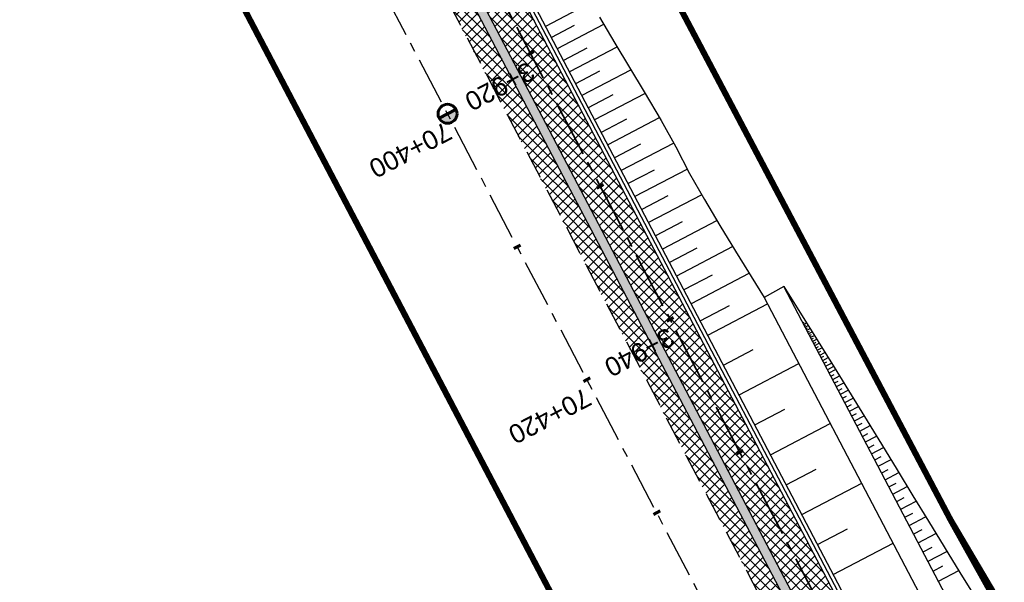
# Model space of a CAD drawing. Header units: metres. Extents: x 7529682 to 7533751, y 5721195 to 5727842.
# Tile 12 of 179: x 7531505 to 7531570, y 5724299 to 5724336. Entities that reach past the tile are written whole.
import ezdxf

# ---------------------------------------------------------------- set-up
doc = ezdxf.new("R2010")
doc.units = ezdxf.units.M
for name, pattern in [('817-dzialki-09-05-04$0$HIDDEN', [0.375, 0.25, -0.125]), ('ACAD_ISO05W100', [33, 24, -3, 0, -3, 0, -3]), ('CENTER', [50.800000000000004, 31.75, -6.35, 6.35, -6.35]), ('CENTER2', [28.575000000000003, 19.05, -3.175, 3.175, -3.175]), ('HIDDEN', [9.524999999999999, 6.35, -3.175])]:
    doc.linetypes.add(name, pattern=pattern)
for name, color, linetype in [('C-DROGI-SYTUACJA', 7, 'Continuous'), ('C-DROGI-SYTUACJA-ETYKIETY', 7, 'Continuous'), ('D-hatch-pobocza', 131, 'Continuous'), ('D-pobocza', 60, 'Continuous'), ('D-skarpa', 2, 'Continuous'), ('D-skarpa-kreskowanie', 2, 'Continuous')]:
    doc.layers.add(name, color=color, linetype=linetype)
for name, color, linetype, lineweight, true_color in [('D-bariery', 7, 'FENCELINE2', 30, 0xff0f0f), ('D-ewidencja-numery', 7, 'Continuous', 50, 0x40ff00), ('D-hatch-ciag-pieszo-rowerowy', 7, 'Continuous', 13, 0xff9f80), ('D-LR-etap-III', 7, '817-dzialki-09-05-04$0$HIDDEN', 50, 0x00008f), ('D-ścieki', 7, 'Continuous', 30, 0x0544ff)]:
    doc.layers.add(name, color=color, linetype=linetype, lineweight=lineweight, true_color=true_color)
for name, color, linetype, lineweight in [('D-krawędzie', 3, 'Continuous', 30), ('D-obrzeża', 2, 'Continuous', 30), ('D-oś', 10, 'CENTER', 30), ('D-pas-drogowy', 7, 'ACAD_ISO05W100', 50)]:
    doc.layers.add(name, color=color, linetype=linetype, lineweight=lineweight)
doc.layers.add('poprzeczki', color=7, linetype='Continuous', true_color=0x0000c7)
doc.styles.get("Standard").update_dxf_attribs({"font": 'arial.ttf'})
doc.linetypes.add('FENCELINE2', pattern='A,6.35,-2.54,[132,ltypeshp.shx,S=2.54,R=0,X=-2.54,Y=0],-2.54,25.4', length=36.83)
pattern_1 = [(45, (0, 0), (-0.3367596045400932, 0.3367596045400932), []), (135, (0, 0), (-0.3367596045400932, -0.3367596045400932), [])]

# ---------------------------------------------------------------- blocks, each defined once
blk = doc.blocks.new('kilometraz')
at = {"linetype": 'ByBlock', "lineweight": -2}
blk.add_hatch(color=0, dxfattribs=at).paths.add_polyline_path([(0, -0.28125, 0.4142135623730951), (0.28125, 0, 0.4142135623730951), (0, 0.28125)])
at = {"color": 0, "linetype": 'ByBlock', "lineweight": -2}
blk.add_line((0, 0.28125), (0, -0.28125), dxfattribs=at)
blk.add_circle((0, 0), 0.28125, dxfattribs=at)
blk = doc.blocks.new('AeccTickLine')
at = {"color": 0, "linetype": 'ByBlock', "lineweight": -2}
blk.add_line((0, 1), (-3.673819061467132e-16, -1), dxfattribs=at)

msp = doc.modelspace()

# ---------------------------------------------------------------- hatches: boundary and pattern name
at = {"layer": 'D-hatch-ciag-pieszo-rowerowy'}
h = msp.add_hatch(dxfattribs=at)
h.set_pattern_fill('ANSI37', color=256, scale=0.15, style=0)
h.set_pattern_definition(pattern_1)
edge = h.paths.add_edge_path()
edge.add_line((7531514.415650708, 5724387.617508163), (7531511.983512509, 5724387.007835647))
edge.add_line((7531511.983512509, 5724387.007835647), (7531515.04272666, 5724377.850002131))
edge.add_arc((7531562.466623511, 5724393.692161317), 50.00000000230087, 198.4721210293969, 207.666255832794)
edge.add_line((7531518.183261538, 5724370.476135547), (7531533.76163089, 5724340.761206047))
edge.add_line((7531533.76163089, 5724340.761206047), (7531558.998259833, 5724292.587044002))
edge.add_line((7531558.998259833, 5724292.587044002), (7531560.262448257, 5724290.175655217))
edge.add_line((7531560.262448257, 5724290.175655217), (7531563.059394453, 5724290.221480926))
edge.add_line((7531563.059394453, 5724290.221480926), (7531559.088841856, 5724297.795151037))
edge.add_line((7531559.088841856, 5724297.795151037), (7531533.852572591, 5724345.968626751))
edge.add_line((7531533.852572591, 5724345.968626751), (7531520.493826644, 5724371.449740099))
edge.add_arc((7531564.777188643, 5724394.66576581), 49.99999999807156, 198.4721210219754, 207.6662557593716, ccw=False)
edge.add_line((7531517.353291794, 5724378.823606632), (7531514.415650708, 5724387.617508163))
at = {"layer": 'D-hatch-pobocza'}
h = msp.add_hatch(dxfattribs=at)
h.set_pattern_fill('ANSI37', color=256, scale=0.15, style=0)
h.set_pattern_definition(pattern_1)
h.paths.add_polyline_path([(7531607.891778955, 5724199.074953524, -0.04242732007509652), (7531605.100171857, 5724203.442839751), (7531592.615319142, 5724227.198197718), (7531571.091482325, 5724268.227489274), (7531558.466772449, 5724292.308617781), (7531533.230230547, 5724340.482613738), (7531517.651861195, 5724370.197543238), (7531516.434946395, 5724369.562363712), (7531531.900107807, 5724339.93328556), (7531557.226635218, 5724291.658956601), (7531569.851546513, 5724267.577443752), (7531591.375556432, 5724226.547822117), (7531608.842498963, 5724193.312870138), (7531611.311824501, 5724194.608572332)])
at = {"layer": 'D-ścieki', "linetype": 'ByBlock', "true_color": 0x00cccc}
h = msp.add_hatch(color=132, dxfattribs=at)
edge = h.paths.add_edge_path()
edge.add_line((7531611.374027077, 5724194.527339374), (7531611.850669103, 5724194.89177396))
edge.add_line((7531611.850669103, 5724194.89177396), (7531608.368157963, 5724199.439731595))
edge.add_arc((7531632.187108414, 5724217.678635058), 30.00000000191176, 207.7245952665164, 217.4423922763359, ccw=False)
edge.add_line((7531605.631288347, 5724203.721972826), (7531593.146646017, 5724227.476930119))
edge.add_line((7531593.146646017, 5724227.476930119), (7531571.622883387, 5724268.506080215))
edge.add_line((7531571.622883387, 5724268.506080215), (7531558.998259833, 5724292.587044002))
edge.add_line((7531558.998259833, 5724292.587044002), (7531533.76163089, 5724340.761206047))
edge.add_line((7531533.76163089, 5724340.761206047), (7531518.183261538, 5724370.476135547))
edge.add_arc((7531562.46662351, 5724393.692161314), 49.99999999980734, 198.4721210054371, 207.666255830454, ccw=False)
edge.add_line((7531515.042726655, 5724377.850002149), (7531511.283397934, 5724389.103646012))
edge.add_line((7531511.283397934, 5724389.103646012), (7531506.470491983, 5724397.337407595))
edge.add_line((7531506.470491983, 5724397.337407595), (7531505.95249533, 5724397.03462142))
edge.add_line((7531505.95249533, 5724397.03462142), (7531510.734016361, 5724388.854552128))
edge.add_line((7531510.734016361, 5724388.854552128), (7531514.473639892, 5724377.659896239))
edge.add_arc((7531562.466623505, 5724393.692161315), 50.59999999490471, 198.4721210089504, 207.6662558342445)
edge.add_line((7531517.651861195, 5724370.197543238), (7531533.230230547, 5724340.482613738))
edge.add_line((7531533.230230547, 5724340.482613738), (7531558.466772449, 5724292.308617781))
edge.add_line((7531558.466772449, 5724292.308617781), (7531571.091482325, 5724268.227489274))
edge.add_line((7531571.091482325, 5724268.227489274), (7531592.615319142, 5724227.198197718))
edge.add_line((7531592.615319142, 5724227.198197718), (7531605.100171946, 5724203.442839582))
edge.add_arc((7531632.187108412, 5724217.678635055), 30.59999999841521, 207.7245952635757, 217.442392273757)
edge.add_line((7531607.891778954, 5724199.074953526), (7531611.374027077, 5724194.527339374))

# ---------------------------------------------------------------- linework, layer by layer
at = {"layer": 'C-DROGI-SYTUACJA', "color": 10, "linetype": 'CENTER2', "lineweight": 35, "ltscale": 0.2}
msp.add_lwpolyline([(7531474.815809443, 5724464.451899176), (7531498.201389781, 5724419.897359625), (7531507.671593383, 5724401.833439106), (7531507.671593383, 5724401.833439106), (7531507.671593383, 5724401.833439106, -0.04013851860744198), (7531510.812128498, 5724394.459572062), (7531516.19647874, 5724378.341385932, 0.04013851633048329), (7531519.337013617, 5724370.967519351), (7531605.616191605, 5724206.442252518, 0.0426524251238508), (7531608.365594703, 5724202.136137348), (7531614.256663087, 5724194.442743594, -0.04259237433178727), (7531617.002724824, 5724190.14299819), (7531641.086772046, 5724144.244027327, -0.04226225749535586)], format="xyb", dxfattribs=at)
at = {"layer": 'D-bariery', "ltscale": 0.05, "flags": 128}
msp.add_lwpolyline([(7531615.017553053, 5724196.553332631), (7531608.427972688, 5724205.158942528, -0.04242731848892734), (7531605.941982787, 5724209.048644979), (7531593.457340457, 5724232.803602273), (7531571.9345425, 5724273.830915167), (7531559.310258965, 5724297.911230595), (7531534.074025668, 5724346.084637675), (7531521.203213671, 5724370.635042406)], format="xyb", dxfattribs=at)
at = {"layer": 'D-ewidencja-numery', "color": 12, "ltscale": 15, "true_color": 0xc70000}
msp.add_lwpolyline([(7531477.292992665, 5724465.831467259), (7531500.996290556, 5724421.112506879), (7531512.121834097, 5724400.549045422), (7531513.78163794, 5724396.757451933), (7531526.32, 5724379.39), (7531566.783642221, 5724302.73628205), (7531612.277141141, 5724225.610079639), (7531620.492868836, 5724210.547642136), (7531631.578040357, 5724196.257865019), (7531653.484221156, 5724152.433527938), (7531661.150970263, 5724128.493551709), (7531673.881448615, 5724101.186377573), (7531684.690667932, 5724081.184137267), (7531699.212076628, 5724051.170357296), (7531704.034088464, 5724040.583605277), (7531703.912935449, 5724037.170021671), (7531736.419851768, 5723969.232086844), (7531738.285051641, 5723967.699360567), (7531742.180915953, 5723962.34642834), (7531744.286141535, 5723958.615526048), (7531755.393260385, 5723944.192617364), (7531758.690000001, 5723936.76), (7531758.690000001, 5723936.76)], dxfattribs=at)
at = {"layer": 'D-krawędzie', "linetype": 'HIDDEN', "ltscale": 0.3, "flags": 128}
msp.add_lwpolyline([(7530572.009999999, 5726166.06), (7530620.380949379, 5726072.761487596), (7530641.555222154, 5726032.007915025), (7530660.960861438, 5725995.070069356), (7530689.128213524, 5725941.540167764), (7530707.335918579, 5725907.031820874), (7530725.255781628, 5725873.092686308), (7530743.969545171, 5725837.653904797), (7530770.526708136, 5725787.119408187), (7530787.864146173, 5725754.266918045), (7530809.897571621, 5725712.541613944), (7530824.739035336, 5725684.389287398), (7530840.856259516, 5725653.693092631), (7530860.675070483, 5725616.154465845), (7530865.283000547, 5725607.394015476), (7530878.050274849, 5725583.079962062), (7530918.171722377, 5725507.178125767), (7530950.162943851, 5725446.305402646), (7530993.419108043, 5725364.264712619), (7531022.766433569, 5725308.719304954), (7531053.80955549, 5725249.872416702), (7531081.165622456, 5725197.874670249), (7531103.902359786, 5725154.540603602), (7531128.123220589, 5725108.448161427), (7531149.3, 5725068.249999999), (7531167.380094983, 5725033.766927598), (7531197.164745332, 5724976.987689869), (7531228.151004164, 5724918.034426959), (7531253.152837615, 5724870.491119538), (7531286.7961686, 5724806.653565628), (7531306.739858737, 5724768.664832), (7531335.094443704, 5724714.652299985), (7531357.3191504, 5724672.438740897), (7531373.644908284, 5724641.454376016), (7531392.161870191, 5724605.998675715), (7531418.480331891, 5724555.852756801), (7531439.726902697, 5724515.582472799), (7531468.399107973, 5724461.077223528), (7531491.782023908, 5724416.527754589), (7531531.990296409, 5724339.832565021), (7531557.226635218, 5724291.658956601), (7531569.851546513, 5724267.577443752), (7531591.375556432, 5724226.547822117), (7531610.003879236, 5724191.103071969), (7531616.882991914, 5724177.998849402), (7531629.984986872, 5724153.025496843), (7531641.006768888, 5724132.021778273), (7531664.906257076, 5724087.616922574), (7531677.64401952, 5724064.785715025), (7531683.112433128, 5724054.988140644), (7531686.752875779, 5724048.180044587), (7531695.447538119, 5724031.696667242), (7531703.748818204, 5724015.917210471), (7531709.214143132, 5724005.513965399), (7531719.388607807, 5723986.14687362), (7531726.295217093, 5723973.000144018), (7531732.740794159, 5723960.735633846), (7531735.13, 5723956.19)], dxfattribs=at)
at = {"layer": 'D-LR-etap-III', "ltscale": 10, "flags": 128}
msp.add_lwpolyline([(7531750.474471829, 5723895.103125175, 0.4, 0.4, 0), (7531750.505, 5723895.13, 0.4, 0.4, 0), (7531682.71, 5724022.92, 0.4, 0.4, 0), (7531619.177023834, 5724147.203692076, 0.4, 0.4, 0), (7531592.308960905, 5724198.48863389, 0.4, 0.4, 0), (7531553.263875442, 5724272.918564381, 0.4, 0.4, 0), (7531504.019999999, 5724366.79, 0.4, 0.4, 0), (7531482.09, 5724407.62, 0.4, 0.4, 0), (7531412.350402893, 5724541.182759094, 0.4, 0.4, 0), (7531388.463669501, 5724586.929768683, 0.4, 0.4, 0), (7531345.12, 5724669.94, 0.4, 0.4, 0), (7531127.66, 5725081.67, 0.4, 0.4, 0), (7531059.253139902, 5725211.040795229, 0.4, 0.4, 0), (7531008.007244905, 5725307.953830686, 0.4, 0.4, 0), (7530964.181635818, 5725390.835555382, 0.4, 0.4, 0), (7530914.557354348, 5725484.683561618, 0.4, 0.4, 0), (7530865.243241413, 5725577.493975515, 0.4, 0.4, 0), (7530840.085257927, 5725624.058651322, 0.4, 0.4, 0), (7530802.559525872, 5725694.924584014, 0.4, 0.4, 0), (7530755.54, 5725787.51, 0.4, 0.4, 0), (7530708.717810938, 5725876.303221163, 0.4, 0.4, 0), (7530695.12, 5725902.09, 0.4, 0.4, 0), (7530642.91397006, 5726001.07839487, 0.4, 0.4, 0), (7530634.934723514, 5726016.146615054, 0.4, 0.4, 0), (7530610.820000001, 5726061.929999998, 0.4, 0.4, 0), (7530610.820000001, 5726061.929999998, 0.4, 0.4, 0), (7530607.21, 5726063.51, 0.4, 0.4, 0), (7530597.42, 5726080.68, 0.4, 0.4, 0), (7530591.16, 5726088.44, 0.4, 0.4, 0), (7530581.28, 5726107.21, 0.4, 0.4, 0), (7530571.29, 5726130.56, 0.4, 0.4, 0), (7530549.554994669, 5726171.527317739, 0.4, 0.4, 0), (7530531.014309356, 5726206.473807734, 0.4, 0.4, 0), (7530516.461208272, 5726236.016618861, 0.4, 0.4, 0), (7530500.798929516, 5726266.141265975, 0.4, 0.4, 0), (7530491.349999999, 5726283.94, 0.4, 0.4, 0), (7530482.4, 5726303.41, 0.4, 0.4, 0), (7530482.4, 5726303.41, 0.4, 0.4, 0), (7530450.41, 5726357.28, 0.4, 0.4, 0), (7530397.759396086, 5726458.499907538, 0.4, 0.4, 0), (7530334.707815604, 5726583.664702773, 0.4, 0.4, 0), (7530303.939274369, 5726645.167943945, 0.4, 0.4, 0), (7530300.509779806, 5726651.777515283, 0.4, 0.4, 0), (7530289.213532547, 5726671.966724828, 0.4, 0.4, 0), (7530281.54, 5726685.57, 0.4, 0.4, 0), (7530261.37085633, 5726724.163374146, 0.4, 0.4, 0), (7530254.03, 5726738.21, 0.4, 0.4, 0), (7530197.219999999, 5726845.06, 0.4, 0.4, 0), (7530194.71, 5726849.15, 0.4, 0.4, 0), (7530195.92, 5726850.75, 0.4, 0.4, 0), (7530170.546669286, 5726892.961489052, 0.4, 0.4, 0), (7530143.174718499, 5726945.065838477, 0.4, 0.4, 0), (7530105.059999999, 5727018.32, 0.4, 0.4, 0), (7530100.059999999, 5727027.16, 0.4, 0.4, 0), (7530062.318670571, 5727099.625398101, 0.4, 0.4, 0), (7530015.378537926, 5727189.420463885, 0.4, 0.4, 0), (7529983.207960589, 5727250.206596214, 0.4, 0.4, 0), (7529953.284293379, 5727306.74720398, 0.4, 0.4, 0), (7529900.67053443, 5727406.15903814, 0.4, 0.4, 0), (7529890.630239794, 5727425.131178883, 0.4, 0.4, 0), (7529875.155383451, 5727454.426350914, 0.4, 0.4, 0), (7529857.560096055, 5727487.787346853, 0.4, 0.4, 0), (7529835.194401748, 5727530.19312405, 0.4, 0.4, 0), (7529811.740544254, 5727574.662079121, 0.4, 0.4, 0), (7529792.101859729, 5727611.922638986, 0.4, 0.4, 0), (7529768.066117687, 5727657.469613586, 0.4, 0.4, 0), (7529755.210566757, 5727682.131373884, 0.4, 0.4, 0), (7529753.309999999, 5727681.13, 0.4, 0.4, 0), (7529739.21, 5727707.77, 0.4, 0.4, 0), (7529735.394745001, 5727711.251990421, 0.4, 0.4, 0), (7529725.42, 5727730.2, 0.4, 0.4, 0), (7529723.55, 5727729.88, 0.4, 0.4, 0), (7529695.566668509, 5727782.932080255, 0.4, 0.4, 0), (7529717.67971874, 5727794.024357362, 0.4, 0.4, 0), (7529736.274870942, 5727758.647400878, 0.4, 0.4, 0), (7529736.274870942, 5727758.647400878, 0.4, 0.4, 0), (7529744.511003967, 5727750.406106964, 0.4, 0.4, 0), (7529744.511003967, 5727750.406106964, 0.4, 0.4, 0), (7529750.282568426, 5727738.549848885, 0.4, 0.4, 0), (7529777.108510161, 5727687.569424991, 0.4, 0.4, 0), (7529796.51537536, 5727651.329932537, 0.4, 0.4, 0), (7529814.937945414, 5727616.793170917, 0.4, 0.4, 0), (7529839.006722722, 5727572.303976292, 0.4, 0.4, 0), (7529860.617626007, 5727532.509108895, 0.4, 0.4, 0), (7529882.348967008, 5727491.504261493, 0.4, 0.4, 0), (7529904.865139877, 5727449.096370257, 0.4, 0.4, 0), (7529920.747384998, 5727418.884773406, 0.4, 0.4, 0), (7529946.676504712, 5727368.547487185, 0.4, 0.4, 0), (7529972.024701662, 5727320.573310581, 0.4, 0.4, 0), (7529987.740014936, 5727290.153392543, 0.4, 0.4, 0), (7529996.497385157, 5727273.661630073, 0.4, 0.4, 0), (7530017.541471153, 5727234.202689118, 0.4, 0.4, 0), (7530033.053657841, 5727204.864166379, 0.4, 0.4, 0), (7530051.622983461, 5727170.222745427, 0.4, 0.4, 0), (7530069.276612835, 5727137.015751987, 0.4, 0.4, 0), (7530089.385386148, 5727097.533639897, 0.4, 0.4, 0), (7530109.712512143, 5727060.746615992, 0.4, 0.4, 0), (7530136.769722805, 5727011.640131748, 0.4, 0.4, 0), (7530162.446686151, 5726962.743777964, 0.4, 0.4, 0), (7530187.674104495, 5726916.992101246, 0.4, 0.4, 0), (7530207.820739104, 5726879.335323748, 0.4, 0.4, 0), (7530230.625609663, 5726834.518686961, 0.4, 0.4, 0), (7530262.288093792, 5726776.61832811, 0.4, 0.4, 0), (7530277.509672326, 5726760.213143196, 0.4, 0.4, 0), (7530286.036865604, 5726744.106684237, 0.4, 0.4, 0), (7530288.097472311, 5726735.884066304, 0.4, 0.4, 0), (7530290.393870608, 5726725.046963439, 0.4, 0.4, 0), (7530296.17664807, 5726713.582980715, 0.4, 0.4, 0), (7530302.726195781, 5726701.18226779, 0.4, 0.4, 0), (7530325.685047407, 5726657.466383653, 0.4, 0.4, 0), (7530343.243978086, 5726623.648592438, 0.4, 0.4, 0), (7530360.229820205, 5726591.746871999, 0.4, 0.4, 0), (7530383.20855044, 5726548.059469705, 0.4, 0.4, 0), (7530406.017875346, 5726503.605514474, 0.4, 0.4, 0), (7530427.464919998, 5726462.620289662, 0.4, 0.4, 0), (7530447.9278544, 5726424.388014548, 0.4, 0.4, 0), (7530471.126878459, 5726379.920667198, 0.4, 0.4, 0), (7530490.501003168, 5726343.033350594, 0.4, 0.4, 0), (7530509.499458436, 5726306.733076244, 0.4, 0.4, 0), (7530529.890269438, 5726267.244072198, 0.4, 0.4, 0), (7530543.852446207, 5726238.990319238, 0.4, 0.4, 0), (7530554.808897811, 5726218.943990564, 0.4, 0.4, 0), (7530559.027108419, 5726212.223286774, 0.4, 0.4, 0), (7530563.060988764, 5726206.409670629, 0.4, 0.4, 0), (7530566.93354971, 5726200.463543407, 0.4, 0.4, 0), (7530569.771022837, 5726194.901501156, 0.4, 0.4, 0), (7530571.47319415, 5726191.282350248, 0.4, 0.4, 0), (7530572.839142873, 5726188.024533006, 0.4, 0.4, 0), (7530575.295071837, 5726182.034664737, 0.4, 0.4, 0), (7530579.736851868, 5726173.306070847, 0.4, 0.4, 0), (7530583.3, 5726167.41, 0.4, 0.4, 0), (7530593.4, 5726163.33, 0.4, 0.4, 0), (7530598.618375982, 5726155.264489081, 0.4, 0.4, 0), (7530608.258304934, 5726140.497132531, 0.4, 0.4, 0), (7530603.269999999, 5726136.83, 0.4, 0.4, 0), (7530606.53, 5726131.84, 0.4, 0.4, 0), (7530604.239057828, 5726124.21679044, 0.4, 0.4, 0), (7530605.847136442, 5726121.630127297, 0.4, 0.4, 0), (7530608.971611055, 5726116.164124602, 0.4, 0.4, 0), (7530618.114293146, 5726097.791111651, 0.4, 0.4, 0), (7530651.213125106, 5726034.959524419, 0.4, 0.4, 0), (7530670.243741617, 5725998.61095082, 0.4, 0.4, 0), (7530698.075474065, 5725945.952624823, 0.4, 0.4, 0), (7530716.505955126, 5725911.3051464, 0.4, 0.4, 0), (7530735.223454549, 5725875.667401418, 0.4, 0.4, 0), (7530752.504235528, 5725842.154920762, 0.4, 0.4, 0), (7530778.310652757, 5725793.501254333, 0.4, 0.4, 0), (7530797.499961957, 5725756.381811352, 0.4, 0.4, 0), (7530812.518974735, 5725728.28874362, 0.4, 0.4, 0), (7530820.039295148, 5725713.160404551, 0.4, 0.4, 0), (7530822.422446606, 5725710.193574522, 0.4, 0.4, 0), (7530833.154893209, 5725688.800634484, 0.4, 0.4, 0), (7530849.629354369, 5725656.158601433, 0.4, 0.4, 0), (7530867.98290276, 5725621.963939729, 0.4, 0.4, 0), (7530872.629809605, 5725612.88760475, 0.4, 0.4, 0), (7530880.354488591, 5725597.594500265, 0.4, 0.4, 0), (7530883.839446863, 5725593.389159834, 0.4, 0.4, 0), (7530891.782113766, 5725587.763349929, 0.4, 0.4, 0), (7530895.038670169, 5725584.280746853, 0.4, 0.4, 0), (7530897.033644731, 5725580.941110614, 0.4, 0.4, 0), (7530900.951646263, 5725579.945856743, 0.4, 0.4, 0), (7530904.80970798, 5725571.977328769, 0.4, 0.4, 0), (7530903.682362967, 5725568.566434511, 0.4, 0.4, 0), (7530908.900614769, 5725558.844845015, 0.4, 0.4, 0), (7530910.252030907, 5725545.671606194, 0.4, 0.4, 0), (7530912.872986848, 5725538.645543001, 0.4, 0.4, 0), (7530945.278171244, 5725478.464284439, 0.4, 0.4, 0), (7530959.692318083, 5725450.24628822, 0.4, 0.4, 0), (7531002.82670893, 5725368.192370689, 0.4, 0.4, 0), (7531044.703532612, 5725290.314293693, 0.4, 0.4, 0), (7531064.098839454, 5725253.212562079, 0.4, 0.4, 0), (7531083.010253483, 5725216.677517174, 0.4, 0.4, 0), (7531113.013137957, 5725158.465613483, 0.4, 0.4, 0), (7531137.364304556, 5725113.07076138, 0.4, 0.4, 0), (7531150.830830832, 5725086.711759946, 0.4, 0.4, 0), (7531159.745663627, 5725076.640848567, 0.4, 0.4, 0), (7531166.309999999, 5725074.58, 0.4, 0.4, 0), (7531172.29, 5725062.58, 0.4, 0.4, 0), (7531170.589828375, 5725055.605912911, 0.4, 0.4, 0), (7531173.732823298, 5725044.080706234, 0.4, 0.4, 0), (7531215.342008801, 5724964.859648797, 0.4, 0.4, 0), (7531238.054496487, 5724921.684649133, 0.4, 0.4, 0), (7531262.389821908, 5724875.282876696, 0.4, 0.4, 0), (7531295.587160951, 5724811.265731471, 0.4, 0.4, 0), (7531348.487908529, 5724712.362812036, 0.4, 0.4, 0), (7531363.740817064, 5724682.68394264, 0.4, 0.4, 0), (7531366.986905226, 5724675.865317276, 0.4, 0.4, 0), (7531382.541261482, 5724646.110625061, 0.4, 0.4, 0), (7531401.299165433, 5724610.874551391, 0.4, 0.4, 0), (7531428.964837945, 5724558.862274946, 0.4, 0.4, 0), (7531449.111202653, 5724520.397801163, 0.4, 0.4, 0), (7531477.292992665, 5724465.831467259, 0.4, 0.4, 0), (7531500.996290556, 5724421.112506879, 0.4, 0.4, 0), (7531512.121834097, 5724400.549045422, 0.4, 0.4, 0), (7531513.78163794, 5724396.757451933, 0.4, 0.4, 0), (7531526.32, 5724379.39, 0.4, 0.4, 0), (7531566.783642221, 5724302.73628205, 0.4, 0.4, 0), (7531612.277141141, 5724225.610079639, 0.4, 0.4, 0), (7531620.492868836, 5724210.547642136, 0.4, 0.4, 0), (7531631.578040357, 5724196.257865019, 0.4, 0.4, 0), (7531653.484221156, 5724152.433527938, 0.4, 0.4, 0), (7531661.150970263, 5724128.493551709, 0.4, 0.4, 0), (7531673.881448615, 5724101.186377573, 0.4, 0.4, 0), (7531684.690667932, 5724081.184137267, 0.4, 0.4, 0), (7531699.212076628, 5724051.170357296, 0.4, 0.4, 0), (7531704.034088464, 5724040.583605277, 0.4, 0.4, 0), (7531704.034088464, 5724040.583605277, 0.4, 0.4, 0), (7531703.912935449, 5724037.170021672, 0.4, 0.4, 0), (7531736.419851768, 5723969.232086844, 0.4, 0.4, 0), (7531738.285051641, 5723967.699360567, 0.4, 0.4, 0), (7531742.180915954, 5723962.346428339, 0.4, 0.4, 0), (7531744.286141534, 5723958.615526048, 0.4, 0.4, 0), (7531755.393260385, 5723944.192617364, 0.4, 0.4, 0), (7531758.69, 5723936.76, 0.4, 0.4, 0), (7531780.08, 5723929.25, 0.4, 0.4, 0), (7531792.611989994, 5723906.337708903, 0.4, 0.4, 0), (7531792.611989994, 5723906.337708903, 0.4, 0.4, 0), (7531756.962094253, 5723883.055323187, 0.4, 0.4, 0), (7531750.46, 5723895.130000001, 0.4, 0.4, 0), (7531750.46, 5723895.130000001, 0, 0, 0)], format="xyseb", dxfattribs=at)
at = {"layer": 'D-obrzeża'}
msp.add_lwpolyline([(7531614.793854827, 5724196.435965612), (7531608.229481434, 5724205.006951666, -0.04242731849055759), (7531605.720684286, 5724208.932339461), (7531593.236041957, 5724232.687296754), (7531571.713156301, 5724273.71477667), (7531559.088841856, 5724297.795151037), (7531533.852572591, 5724345.968626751), (7531520.493826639, 5724371.449740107, -0.04013851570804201), (7531517.353291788, 5724378.823606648), (7531511.965880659, 5724394.950955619, 0.04013851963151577), (7531508.825345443, 5724402.324822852), (7531499.308193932, 5724420.478293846), (7531486.378668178, 5724445.111809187)], format="xyb", dxfattribs=at)
at = {"layer": 'D-oś', "ltscale": 0.1}
msp.add_lwpolyline([(7531812.380848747, 5723798.616780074), (7531655.397024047, 5724097.899918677), (7531637.916099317, 5724130.379189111), (7531626.885633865, 5724151.399455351), (7531613.784040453, 5724176.372042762), (7531606.905700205, 5724189.474794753), (7531588.276149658, 5724224.921883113), (7531566.751706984, 5724265.952329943), (7531554.126292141, 5724290.034803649), (7531528.890461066, 5724338.207443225), (7531488.682972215, 5724414.901138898), (7531465.30154836, 5724459.447768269)], dxfattribs=at)
at = {"layer": 'D-pas-drogowy', "ltscale": 0.2, "flags": 128}
msp.add_lwpolyline([(7531633.018560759, 5724182.834272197, 0.4, 0.4, 0), (7531617.558899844, 5724211.608162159, 0.4, 0.4, 0), (7531566.783642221, 5724302.73628205, 0.4, 0.4, 0), (7531538.419082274, 5724356.469679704, 0.4, 0.4, 0), (7531526.32, 5724379.39, 0.4, 0.4, 0), (7531516.102085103, 5724393.607319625, 0.4, 0.4, 0.001485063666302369), (7531513.78037409, 5724396.837773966, 0.4, 0.4, 0), (7531501.87, 5724413.41, 0.4, 0.4, 0), (7531474.926107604, 5724464.507896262, 0.4, 0.4, 0), (7531446.200436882, 5724518.992313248, 0.4, 0.4, 0), (7531424.962185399, 5724559.262257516, 0.4, 0.4, 0), (7531398.444460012, 5724609.565801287, 0.4, 0.4, 0), (7531379.647455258, 5724645.216004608, 0.4, 0.4, 0), (7531365.23, 5724672.56, 0.4, 0.4, 0), (7531341.305752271, 5724717.915356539, 0.4, 0.4, 0), (7531312.899996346, 5724771.788898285, 0.4, 0.4, 0), (7531292.590923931, 5724810.306502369, 0.4, 0.4, 0), (7531259.391619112, 5724873.271351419, 0.4, 0.4, 0), (7531233.740401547, 5724921.922582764, 0.4, 0.4, 0), (7531203.072738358, 5724980.092044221, 0.4, 0.4, 0), (7531173.471398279, 5725036.225177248, 0.4, 0.4, 0), (7531168.269999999, 5725046.09, 0.4, 0.4, 0), (7531172.29, 5725062.58, 0.4, 0.4, 0), (7531166.309999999, 5725074.58, 0.4, 0.4, 0), (7531150.32, 5725079.6, 0.4, 0.4, 0), (7531141.5, 5725096.43, 0.4, 0.4, 0), (7531109.311735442, 5725157.814415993, 0.4, 0.4, 0), (7531086.641300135, 5725201.047918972, 0.4, 0.4, 0), (7531059.198258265, 5725253.383662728, 0.4, 0.4, 0), (7531028.206828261, 5725312.48946212, 0.4, 0.4, 0), (7530999.104694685, 5725367.990143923, 0.4, 0.4, 0), (7530956.247527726, 5725449.724815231, 0.4, 0.4, 0), (7530924.397774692, 5725510.463768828, 0.4, 0.4, 0), (7530897.509999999, 5725561.74, 0.4, 0.4, 0), (7530894.46, 5725566.14, 0.4, 0.4, 0), (7530892.16, 5725570.49, 0.4, 0.4, 0), (7530869.362688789, 5725613.307018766, 0.4, 0.4, 0), (7530861.693971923, 5725627.704613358, 0.4, 0.4, 0), (7530852.74, 5725644.52, 0.4, 0.4, 0), (7530831.509999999, 5725684.2, 0.4, 0.4, 0), (7530811.13, 5725722.52, 0.4, 0.4, 0), (7530792.3476413, 5725757.940652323, 0.4, 0.4, 0), (7530768.03, 5725803.8, 0.4, 0.4, 0), (7530748.768542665, 5725840.178507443, 0.4, 0.4, 0), (7530727.7, 5725879.97, 0.4, 0.4, 0), (7530712.0981582, 5725909.54523909, 0.4, 0.4, 0), (7530693.644105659, 5725944.645156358, 0.4, 0.4, 0), (7530665.702224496, 5725997.538976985, 0.4, 0.4, 0), (7530641.759999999, 5726042.88, 0.4, 0.4, 0), (7530616.5, 5726091.48, 0.4, 0.4, 0), (7530604.628439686, 5726114.319880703, 0.4, 0.4, -0.007762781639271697), (7530602.5, 5726118.43, 0.4, 0.4, 0), (7530603.992037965, 5726123.394821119, 0.4, 0.4, 0), (7530606.53, 5726131.84, 0.4, 0.4, 0), (7530603.269999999, 5726136.83, 0.4, 0.4, 0), (7530593.775620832, 5726151.368713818, 0.4, 0.4, 0), (7530590.202637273, 5726156.84001263, 0.4, 0.4, 0), (7530583.3, 5726167.41, 0.4, 0.4, 0), (7530580.578343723, 5726170.427567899, 0.4, 0.4, 0), (7530575.849999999, 5726175.67, 0.4, 0.4, 0), (7530569.009999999, 5726186.66, 0.4, 0.4, 0), (7530562.555322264, 5726199.189409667, 0.4, 0.4, 0), (7530555.67, 5726211.39, 0.4, 0.4, 0), (7530548.29, 5726224.23, 0.4, 0.4, 0), (7530540.58, 5726237.71, 0.4, 0.4, 0), (7530532.679999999, 5726252.65, 0.4, 0.4, 0), (7530524.059999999, 5726269.35, 0.4, 0.4, 0), (7530502.82, 5726309.91, 0.4, 0.4, 0), (7530488.83, 5726336.63, 0.4, 0.4, 0), (7530466.03, 5726380.16, 0.4, 0.4, 0), (7530438.469999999, 5726432.77, 0.4, 0.4, 0), (7530424.53, 5726459.09, 0.4, 0.4, 0), (7530401.63, 5726502.97, 0.4, 0.4, 0), (7530383.38, 5726538.06, 0.4, 0.4, 0), (7530353.969999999, 5726593.52, 0.4, 0.4, 0), (7530338.469999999, 5726622.74, 0.4, 0.4, 0), (7530322.009999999, 5726653.88, 0.4, 0.4, 0), (7530297.54, 5726700.33, 0.4, 0.4, 0), (7530287.38, 5726719.6, 0.4, 0.4, 0), (7530285.94993921, 5726722.315508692, 0.4, 0.4, 0), (7530280.259999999, 5726733.12, 0.4, 0.4, 0), (7530266.73, 5726758.74, 0.4, 0.4, 0), (7530260.42, 5726770.47, 0.4, 0.4, 0), (7530253.25, 5726783.82, 0.4, 0.4, 0), (7530244.95, 5726799.33, 0.4, 0.4, 0), (7530239.389999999, 5726808.49, 0.4, 0.4, 0), (7530238.29, 5726807.9, 0.4, 0.4, 0), (7530218.11, 5726850.67, 0.4, 0.4, 0), (7530175.906646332, 5726928.168028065, 0.4, 0.4, 0), (7530096.679999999, 5727076.15, 0.4, 0.4, 0), (7530094.679999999, 5727079.89, 0.4, 0.4, 0), (7530064.59693469, 5727135.522637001, 0.4, 0.4, 0), (7530046.730970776, 5727168.8921561, 0.4, 0.4, 0), (7530025.803045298, 5727208.461374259, 0.4, 0.4, 0), (7530012.846501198, 5727232.979315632, 0.4, 0.4, 0), (7529994.15, 5727268.45, 0.4, 0.4, 0), (7529981.670868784, 5727291.93018666, 0.4, 0.4, 0), (7529949.889999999, 5727351.73, 0.4, 0.4, 0), (7529924.75, 5727399.03, 0.4, 0.4, 0), (7529915.515824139, 5727417.099754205, 0.4, 0.4, 0), (7529885.83, 5727475.19, 0.4, 0.4, 0), (7529862.559999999, 5727519.97, 0.4, 0.4, 0), (7529852.984923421, 5727538.191086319, 0.4, 0.4, 0), (7529836.513084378, 5727569.51130111, 0.4, 0.4, 0), (7529815.36890814, 5727609.140983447, 0.4, 0.4, 0), (7529792.795203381, 5727651.247499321, 0.4, 0.4, 0), (7529774.199114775, 5727685.858348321, 0.4, 0.4, 0), (7529746.966026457, 5727736.059440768, 0.4, 0.4, 0), (7529733.92, 5727757.62, 0.4, 0.4, 0), (7529708.607472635, 5727806.388536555, 0.4, 0.4, 0), (7529688.491967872, 5727796.344621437, 0.4, 0.4, 0), (7529723.55, 5727729.88, 0.4, 0.4, 0), (7529725.42, 5727730.2, 0.4, 0.4, 0), (7529735.38, 5727711.28, 0.4, 0.4, 0), (7529739.21, 5727707.77, 0.4, 0.4, 0), (7529753.309999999, 5727681.13, 0.4, 0.4, 0), (7529755.178396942, 5727682.114424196, 0.4, 0.4, 0), (7529792.101859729, 5727611.922638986, 0.4, 0.4, 0), (7529811.740544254, 5727574.662079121, 0.4, 0.4, 0), (7529835.194401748, 5727530.19312405, 0.4, 0.4, 0), (7529857.560096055, 5727487.787346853, 0.4, 0.4, 0), (7529875.155383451, 5727454.426350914, 0.4, 0.4, 0), (7529890.630239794, 5727425.131178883, 0.4, 0.4, 0), (7529900.67053443, 5727406.15903814, 0.4, 0.4, 0), (7529953.284293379, 5727306.74720398, 0.4, 0.4, 0), (7529983.207960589, 5727250.206596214, 0.4, 0.4, 0), (7530015.378537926, 5727189.420463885, 0.4, 0.4, 0), (7530062.318670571, 5727099.625398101, 0.4, 0.4, 0), (7530100.059999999, 5727027.16, 0.4, 0.4, 0), (7530105.059999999, 5727018.32, 0.4, 0.4, 0), (7530143.174718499, 5726945.065838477, 0.4, 0.4, 0), (7530170.546669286, 5726892.961489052, 0.4, 0.4, 0), (7530195.92, 5726850.75, 0.4, 0.4, 0), (7530194.71, 5726849.15, 0.4, 0.4, 0), (7530197.219999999, 5726845.06, 0.4, 0.4, 0), (7530254.03, 5726738.21, 0.4, 0.4, 0), (7530261.37085633, 5726724.163374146, 0.4, 0.4, 0), (7530281.54, 5726685.57, 0.4, 0.4, 0), (7530289.213532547, 5726671.966724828, 0.4, 0.4, 0), (7530300.509779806, 5726651.777515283, 0.4, 0.4, 0), (7530303.939274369, 5726645.167943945, 0.4, 0.4, 0), (7530334.707815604, 5726583.664702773, 0.4, 0.4, 0), (7530397.759396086, 5726458.499907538, 0.4, 0.4, 0), (7530450.41, 5726357.28, 0.4, 0.4, 0), (7530482.4, 5726303.41, 0.4, 0.4, 0), (7530483.687990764, 5726301.003383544, 0.4, 0.4, 0), (7530491.349999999, 5726283.94, 0.4, 0.4, 0), (7530512.67, 5726243.78, 0.4, 0.4, 0), (7530529.429999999, 5726209.46, 0.4, 0.4, 0), (7530571.29, 5726130.56, 0.4, 0.4, 0), (7530581.28, 5726107.21, 0.4, 0.4, 0), (7530591.16, 5726088.44, 0.4, 0.4, 0), (7530597.42, 5726080.68, 0.4, 0.4, 0), (7530607.21, 5726063.51, 0.4, 0.4, 0), (7530610.820000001, 5726061.929999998, 0.4, 0.4, 0), (7530634.934723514, 5726016.146615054, 0.4, 0.4, 0), (7530642.91397006, 5726001.07839487, 0.4, 0.4, 0), (7530695.12, 5725902.09, 0.4, 0.4, 0), (7530708.717810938, 5725876.303221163, 0.4, 0.4, 0), (7530755.54, 5725787.51, 0.4, 0.4, 0), (7530802.559525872, 5725694.924584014, 0.4, 0.4, 0), (7530840.085257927, 5725624.058651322, 0.4, 0.4, 0), (7530865.243241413, 5725577.493975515, 0.4, 0.4, 0), (7530914.557354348, 5725484.683561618, 0.4, 0.4, 0), (7530964.181635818, 5725390.835555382, 0.4, 0.4, 0), (7531008.007244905, 5725307.953830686, 0.4, 0.4, 0), (7531059.253139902, 5725211.040795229, 0.4, 0.4, 0), (7531127.66, 5725081.67, 0.4, 0.4, 0), (7531345.12, 5724669.94, 0.4, 0.4, 0), (7531388.463669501, 5724586.929768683, 0.4, 0.4, 0), (7531412.350402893, 5724541.182759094, 0.4, 0.4, 0), (7531482.09, 5724407.62, 0.4, 0.4, 0), (7531504.019999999, 5724366.79, 0.4, 0.4, 0), (7531519.374444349, 5724337.520497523, 0.4, 0.4, 0), (7531563.748815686, 5724252.931583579, 0.4, 0.4, 0), (7531602.175111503, 5724179.681224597, 0.4, 0.4, 0), (7531619.177023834, 5724147.203692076, 0.4, 0.4, 0), (7531625.038493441, 5724135.63500206, 0.4, 0.4, 0), (7531656.796442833, 5724073.31633882, 0.4, 0.4, 0), (7531675.12, 5724037.36, 0.4, 0.4, 0), (7531682.71, 5724022.92, 0.4, 0.4, 0), (7531705.565196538, 5723979.810545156, 0.4, 0.4, 0), (7531736.605941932, 5723921.261514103, 0.4, 0.4, 0), (7531750.46, 5723895.130000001, 0.4, 0.4, 0), (7531740.769999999, 5723886.56, 0.4, 0.4, 0), (7531732.86, 5723885, 0.4, 0.4, 0), (7531722.179999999, 5723887.77, 0.4, 0.4, 0), (7531729.87, 5723862.17, 0.4, 0.4, 0), (7531742.92, 5723861.93, 0.4, 0.4, 0), (7531763.71, 5723859.52, 0.4, 0.4, 0), (7531768.42, 5723854.12, 0.4, 0.4, 0), (7531787.42, 5723817.97, 0.4, 0.4, 0), (7531795.57, 5723809.82, 0.4, 0.4, 0), (7531816.346897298, 5723819.850397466, 0.4, 0.4, 0), (7531816.346897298, 5723819.850397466, 0.4, 0.4, 0), (7531805.059999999, 5723843.23, 0.4, 0.4, 0), (7531803.61, 5723886.23, 0.4, 0.4, 0), (7531803.61, 5723886.23, 0.4, 0.4, 0), (7531780.08, 5723929.25, 0.4, 0.4, 0), (7531758.69, 5723936.76, 0.4, 0.4, 0), (7531749.3590272, 5723946.412126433, 0.4, 0.4, 0), (7531742.71, 5723953.29, 0.4, 0.4, 0), (7531735.177368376, 5723967.877529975, 0.4, 0.4, 0), (7531722.37, 5723992.68, 0.4, 0.4, 0), (7531705.041669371, 5724030.885563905, 0.4, 0.4, 0), (7531699.469999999, 5724043.17, 0.4, 0.4, 0), (7531692.69, 5724058.11, 0.4, 0.4, 0), (7531679.672010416, 5724084.016803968, 0.4, 0.4, 0), (7531674.55, 5724094.21, 0.4, 0.4, 0), (7531666.633166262, 5724114.002855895, 0.4, 0.4, 0), (7531649, 5724153.82, 0.4, 0.4, 0), (7531641.49, 5724149.34, 0.4, 0.4, 0), (7531626.04, 5724179.34, 0.4, 0.4, 0), (7531633.03, 5724182.84, 0, 0, 0)], format="xyseb", dxfattribs=at)
at = {"layer": 'D-pobocza'}
msp.add_lwpolyline([(7531615.242182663, 5724196.671188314), (7531608.626463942, 5724205.31093339, -0.04242731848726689), (7531606.163281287, 5724209.164950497), (7531593.678814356, 5724232.919573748), (7531572.155990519, 5724273.946935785), (7531559.531748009, 5724298.027172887), (7531534.295406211, 5724346.200787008), (7531520.936660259, 5724371.681900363, -0.04013851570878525), (7531517.827530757, 5724378.982028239), (7531512.427381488, 5724395.147509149, 0.04013851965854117), (7531509.286846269, 5724402.521376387), (7531499.751027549, 5724420.71045411), (7531486.84067216, 5724445.307445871)], format="xyb", dxfattribs=at)
at = {"layer": 'D-skarpa', "linetype": 'Continuous'}
for points in [[(7531543.43363747, 5724336.198077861), (7531544.45655143, 5724334.476181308), (7531546.392282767, 5724331.220221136), (7531547.542988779, 5724329.319771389), (7531548.498723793, 5724327.562645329), (7531549.421371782, 5724325.788168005), (7531550.408751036, 5724324.047636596), (7531551.435682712, 5724322.327846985), (7531552.478186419, 5724320.61622355), (7531554.397678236, 5724317.524953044)], [(7531555.700937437, 5724318.269617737), (7531557.984272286, 5724314.592391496), (7531559.041241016, 5724312.885691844), (7531562.199559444, 5724307.763388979), (7531563.252445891, 5724306.047037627), (7531564.285723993, 5724304.325157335), (7531565.317840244, 5724302.618215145), (7531567.419597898, 5724299.209053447), (7531568.473410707, 5724297.490673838)]]:
    msp.add_lwpolyline(points, dxfattribs=at)
msp.add_lwpolyline([(7531620.633293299, 5724199.499724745), (7531613.390254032, 5724208.958714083, -0.04242731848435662), (7531611.474445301, 5724211.956282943), (7531598.989978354, 5724235.710906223), (7531577.469259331, 5724276.734259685), (7531564.845758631, 5724300.813082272), (7531555.700937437, 5724318.269617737), (7531554.397678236, 5724317.524953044), (7531563.517255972, 5724300.116604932), (7531576.140942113, 5724276.037428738), (7531597.662187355, 5724235.013073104), (7531610.146654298, 5724211.258449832, 0.04242731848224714), (7531612.199306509, 5724208.046768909), (7531619.28551564, 5724198.792590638)], format="xyb", dxfattribs=at)
at = {"layer": 'D-skarpa-kreskowanie', "linetype": 'Continuous'}
for p, q in [((7531539.85451825, 5724335.610898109, 111.3806276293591), (7531542.84951707, 5724337.181514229, 109.1259538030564)), ((7531540.247172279, 5724334.862148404, 111.4047619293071), (7531541.764524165, 5724335.657867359, 110.2624798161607)), ((7531540.639826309, 5724334.113398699, 111.4288962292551), (7531543.714272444, 5724335.725678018, 109.1144134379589)), ((7531541.042896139, 5724333.344787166, 111.4536707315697), (7531542.60052789, 5724334.161629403, 110.2810654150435)), ((7531541.445965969, 5724332.576175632, 111.4784452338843), (7531544.602132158, 5724334.231310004, 109.1024425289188)), ((7531541.859749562, 5724331.787134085, 111.5038782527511), (7531543.458917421, 5724332.625758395, 110.3000040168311)), ((7531542.273533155, 5724330.998092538, 111.5293112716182), (7531545.514038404, 5724332.697455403, 109.08981703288)), ((7531542.698373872, 5724330.187966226, 111.5554239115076), (7531544.340274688, 5724331.04900025, 110.3193797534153)), ((7531543.123214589, 5724329.377839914, 111.5820368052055), (7531546.451125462, 5724331.12303942, 109.0767424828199)), ((7531543.559514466, 5724328.545862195, 111.6129982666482), (7531545.249069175, 5724329.431886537, 110.3410796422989)), ((7531543.995814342, 5724327.713884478, 111.6439597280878), (7531547.426122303, 5724329.512782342, 109.0615795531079)), ((7531544.445538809, 5724326.856307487, 111.6758738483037), (7531546.17182395, 5724327.761593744, 110.3763040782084)), ((7531544.895263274, 5724325.998730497, 111.7077879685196), (7531548.360849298, 5724327.816128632, 109.0988500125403)), ((7531545.349612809, 5724325.132333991, 111.740030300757), (7531547.083274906, 5724326.041488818, 110.4349070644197)), ((7531545.803962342, 5724324.265937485, 111.7722726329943), (7531549.268251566, 5724326.082655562, 109.1643109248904)), ((7531546.258141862, 5724323.399865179, 111.8045029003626), (7531547.999224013, 5724324.312911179, 110.4937937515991)), ((7531546.712321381, 5724322.533792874, 111.836733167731), (7531550.223103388, 5724324.374892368, 109.1937710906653)), ((7531547.172596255, 5724321.656097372, 111.8693959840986), (7531548.948569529, 5724322.587440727, 110.5324203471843)), ((7531547.632871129, 5724320.77840187, 111.9020588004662), (7531551.233418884, 5724322.666575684, 109.1915199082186)), ((7531548.104914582, 5724319.878264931, 111.9355567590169), (7531549.932533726, 5724320.836692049, 110.5597014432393)), ((7531548.576958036, 5724318.978127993, 111.9690547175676), (7531552.289953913, 5724320.925271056, 109.1738634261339)), ((7531549.063743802, 5724318.049879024, 112.0035988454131), (7531550.952654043, 5724319.040447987, 110.5816027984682)), ((7531549.550529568, 5724317.121630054, 112.0381429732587), (7531553.395941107, 5724319.138213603, 109.1432674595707)), ((7531550.130830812, 5724315.972569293), (7531552.08853735, 5724316.999215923, -1.47378678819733))]:
    msp.add_line(p, q, dxfattribs=at)
at = {"layer": 'D-skarpa-kreskowanie'}
for p, q in [((7531550.629317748, 5724315.021008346), (7531554.615473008, 5724317.109204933)), ((7531556.972552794, 5724315.84223309), (7531557.061455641, 5724315.888805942)), ((7531557.020896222, 5724315.749950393), (7531557.205461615, 5724315.846637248)), ((7531557.071077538, 5724315.654159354), (7531557.166868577, 5724315.70434067)), ((7531557.123166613, 5724315.554726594), (7531557.322032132, 5724315.658904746)), ((7531557.177235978, 5724315.451513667), (7531557.280448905, 5724315.505583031)), ((7531557.233360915, 5724315.344376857), (7531557.447634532, 5724315.456626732)), ((7531557.291619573, 5724315.233166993), (7531557.402829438, 5724315.291425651)), ((7531557.35209307, 5724315.117729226), (7531557.582968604, 5724315.238676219)), ((7531557.414865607, 5724314.997902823), (7531557.534692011, 5724315.06067536)), ((7531557.48002459, 5724314.873520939), (7531557.728788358, 5724315.003838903)), ((7531557.547660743, 5724314.744410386), (7531557.676771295, 5724314.81204654)), ((7531557.617868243, 5724314.610391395), (7531557.885906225, 5724314.750806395)), ((7531557.690744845, 5724314.471277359), (7531557.829858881, 5724314.544153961)), ((7531557.766353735, 5724314.326947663), (7531558.055013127, 5724314.478165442)), ((7531557.844788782, 5724314.177223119), (7531557.994513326, 5724314.255658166)), ((7531557.926155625, 5724314.021902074), (7531558.236797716, 5724314.18463576)), ((7531551.67341604, 5724313.027930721), (7531553.666493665, 5724314.072029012)), ((7531558.01056385, 5724313.860775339), (7531558.171690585, 5724313.945183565)), ((7531558.098127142, 5724313.693625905), (7531558.43242601, 5724313.868752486)), ((7531558.188963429, 5724313.52022865), (7531558.362360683, 5724313.611064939)), ((7531558.283195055, 5724313.340350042), (7531558.642952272, 5724313.528813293)), ((7531552.717514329, 5724311.034853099), (7531556.703669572, 5724313.123049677)), ((7531558.380948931, 5724313.153747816), (7531558.567551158, 5724313.251501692)), ((7531558.482356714, 5724312.960170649), (7531558.869511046, 5724313.162986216)), ((7531559.01348099, 5724312.930714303), (7531558.608881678, 5724312.718759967)), ((7531558.718673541, 5724312.509065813), (7531559.138013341, 5724312.728742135)), ((7531558.832500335, 5724312.291782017), (7531559.04978413, 5724312.40560881)), ((7531558.950460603, 5724312.066607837), (7531559.400808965, 5724312.302528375)), ((7531559.07270445, 5724311.833256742), (7531559.306055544, 5724311.955500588)), ((7531559.199387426, 5724311.5914318), (7531559.68303731, 5724311.844797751)), ((7531559.330670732, 5724311.340825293), (7531559.581277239, 5724311.4721086)), ((7531559.466721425, 5724311.081118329), (7531559.986135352, 5724311.353219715)), ((7531559.607712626, 5724310.811980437), (7531559.876850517, 5724310.952971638)), ((7531559.753823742, 5724310.533069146), (7531560.311646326, 5724310.825291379)), ((7531559.905240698, 5724310.244029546), (7531560.194280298, 5724310.395446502)), ((7531560.062156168, 5724309.94449384), (7531560.661227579, 5724310.258324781)), ((7531553.761612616, 5724309.041775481), (7531555.754690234, 5724310.085873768)), ((7531560.224769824, 5724309.634080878), (7531560.535182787, 5724309.796694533)), ((7531560.393288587, 5724309.312395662), (7531561.036659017, 5724309.649433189)), ((7531554.805710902, 5724307.048697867), (7531558.791866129, 5724309.136894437)), ((7531560.567926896, 5724308.979028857), (7531560.901293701, 5724309.153667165)), ((7531560.748906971, 5724308.633556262), (7531561.439852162, 5724308.995516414)), ((7531560.936459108, 5724308.275538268), (7531561.294477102, 5724308.463090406)), ((7531561.130821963, 5724307.904519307), (7531561.872859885, 5724308.293245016)), ((7531561.332242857, 5724307.520027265), (7531561.716734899, 5724307.721448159)), ((7531561.540833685, 5724307.121848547), (7531562.337191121, 5724307.539030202)), ((7531561.756743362, 5724306.709698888), (7531562.168893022, 5724306.925608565)), ((7531561.980228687, 5724306.283088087), (7531562.833450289, 5724306.730058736)), ((7531555.849809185, 5724305.055620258), (7531557.842886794, 5724306.099718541)), ((7531562.211555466, 5724305.841508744), (7531562.653134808, 5724306.072835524)), ((7531562.450495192, 5724305.385397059), (7531563.362718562, 5724305.863276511)), ((7531556.893907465, 5724303.062542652), (7531560.880062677, 5724305.150739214)), ((7531562.696570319, 5724304.915664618), (7531563.16630276, 5724305.161739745)), ((7531562.949993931, 5724304.431904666), (7531563.917513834, 5724304.938751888)), ((7531563.210985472, 5724303.933698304), (7531563.709191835, 5724304.194689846)), ((7531563.480115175, 5724303.419957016), (7531564.507597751, 5724303.958216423)), ((7531563.757763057, 5724302.889955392), (7531564.287764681, 5724303.167603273)), ((7531564.044198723, 5724302.343178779), (7531565.137751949, 5724302.916050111)), ((7531557.938005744, 5724301.06946505), (7531559.931083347, 5724302.113563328)), ((7531564.340303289, 5724301.777945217), (7531564.905536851, 5724302.074049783)), ((7531564.647151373, 5724301.192203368), (7531565.818635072, 5724301.805899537)), ((7531558.982104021, 5724299.076387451), (7531562.968259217, 5724301.164584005)), ((7531564.965177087, 5724300.585296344), (7531565.572022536, 5724300.903439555)), ((7531565.294810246, 5724299.95653428), (7531566.552334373, 5724300.615800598)), ((7531565.636348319, 5724299.305064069), (7531566.287818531, 5724299.646602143)), ((7531565.99022126, 5724298.63006559), (7531567.340218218, 5724299.337811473))]:
    msp.add_line(p, q, dxfattribs=at)
at = {"layer": 'D-ścieki'}
msp.add_lwpolyline([(7531611.374027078, 5724194.527339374), (7531607.891778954, 5724199.074953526, -0.04242731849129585), (7531605.100171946, 5724203.442839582), (7531592.615319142, 5724227.198197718), (7531571.091482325, 5724268.227489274), (7531558.466772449, 5724292.308617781), (7531533.230230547, 5724340.482613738), (7531517.651861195, 5724370.197543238, -0.04013851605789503), (7531514.473639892, 5724377.659896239), (7531510.734016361, 5724388.854552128), (7531505.95249533, 5724397.03462142), (7531506.470491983, 5724397.337407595), (7531511.283397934, 5724389.103646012), (7531515.042726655, 5724377.850002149, 0.04013851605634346), (7531518.183261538, 5724370.476135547), (7531533.76163089, 5724340.761206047), (7531558.998259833, 5724292.587044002), (7531571.622883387, 5724268.506080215), (7531593.146646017, 5724227.476930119), (7531605.631288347, 5724203.721972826, 0.04242731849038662), (7531608.368157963, 5724199.439731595), (7531611.850669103, 5724194.891773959)], format="xyb", close=True, dxfattribs=at)

# ---------------------------------------------------------------- block references
at = {"layer": 'C-DROGI-SYTUACJA-ETYKIETY', "color": 10, "linetype": 'Continuous', "lineweight": 60, "xscale": 2.249999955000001, "yscale": 2.249999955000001, "zscale": 2.249999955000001, "rotation": 297.6483493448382}
msp.add_blockref('kilometraz', (7531533.312982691, 5724329.76529842), dxfattribs=at)
at = {"layer": 'C-DROGI-SYTUACJA-ETYKIETY', "color": 2, "linetype": 'Continuous', "lineweight": 60, "xscale": 0.25, "yscale": 0.25, "zscale": 0.25, "rotation": 297.6483493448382}
for p in [(7531537.953419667, 5724320.90717533), (7531542.593856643, 5724312.04905224), (7531547.234293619, 5724303.190929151)]:
    msp.add_blockref('AeccTickLine', p, dxfattribs=at)
at = {"layer": 'poprzeczki', "color": 2, "linetype": 'Continuous', "lineweight": 60, "xscale": 0.25, "yscale": 0.25, "zscale": 0.25, "rotation": 297.6730978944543}
for p in [(7531538.835176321, 5724333.78658536), (7531543.479439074, 5724324.930467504), (7531548.123701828, 5724316.074349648), (7531552.767964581, 5724307.218231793)]:
    msp.add_blockref('AeccTickLine', p, dxfattribs=at)

# ---------------------------------------------------------------- texts
at = {"layer": 'C-DROGI-SYTUACJA-ETYKIETY', "color": 2}
for s, rotation, p in [('3+920', 207.6730978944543, (7531538.677231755, 5724333.280321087)), ('70+400', 207.6483493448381, (7531533.154819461, 5724329.259102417)), ('3+940', 207.6730978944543, (7531547.965757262, 5724315.568085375)), ('70+420', 207.6483493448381, (7531542.435693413, 5724311.542856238))]:
    msp.add_text(s, height=1.25, rotation=rotation, dxfattribs=at).set_placement(p)

doc.saveas('drawing.dxf')
